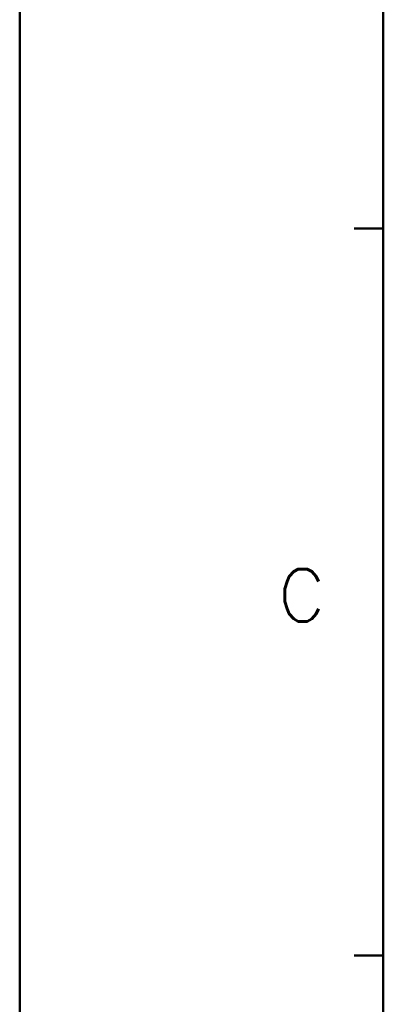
# Model space of a CAD drawing. Header units: millimetres. Extents: x 0 to 766, y 0 to 542.
# Tile 2 of 17: x 0 to 46, y 195 to 318. Entities that reach past the tile are written whole.
import ezdxf

# ---------------------------------------------------------------- set-up
doc = ezdxf.new("R2010")
doc.units = ezdxf.units.MM
doc.header["$LTSCALE"] = 5
doc.layers.add('AM_0', color=7, linetype='Continuous', lineweight=50)
doc.styles.add('WHGTXT', font='simplex', dxfattribs={"bigfont": 'whgtxt'})

# ---------------------------------------------------------------- blocks, each defined once
blk = doc.blocks.new('A$C759C226F')
for p, q in [((0, 236.49), (0, 0)), ((19.907, 7.963), (19.907, 227.731)), ((19.907, 127.402), (18.314, 127.402)), ((19.907, 87.589), (18.314, 87.589))]:
    blk.add_line(p, q)
at = {"style": 'WHGTXT'}
blk.add_text('C', height=2.867, dxfattribs=at).set_placement((14.144, 105.884))

msp = doc.modelspace()

# ---------------------------------------------------------------- block references
at = {"layer": 'AM_0', "xscale": 2.291214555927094, "yscale": 2.291214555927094, "zscale": 2.291214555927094}
msp.add_blockref('A$C759C226F', (0, 0), dxfattribs=at)

doc.saveas('drawing.dxf')
